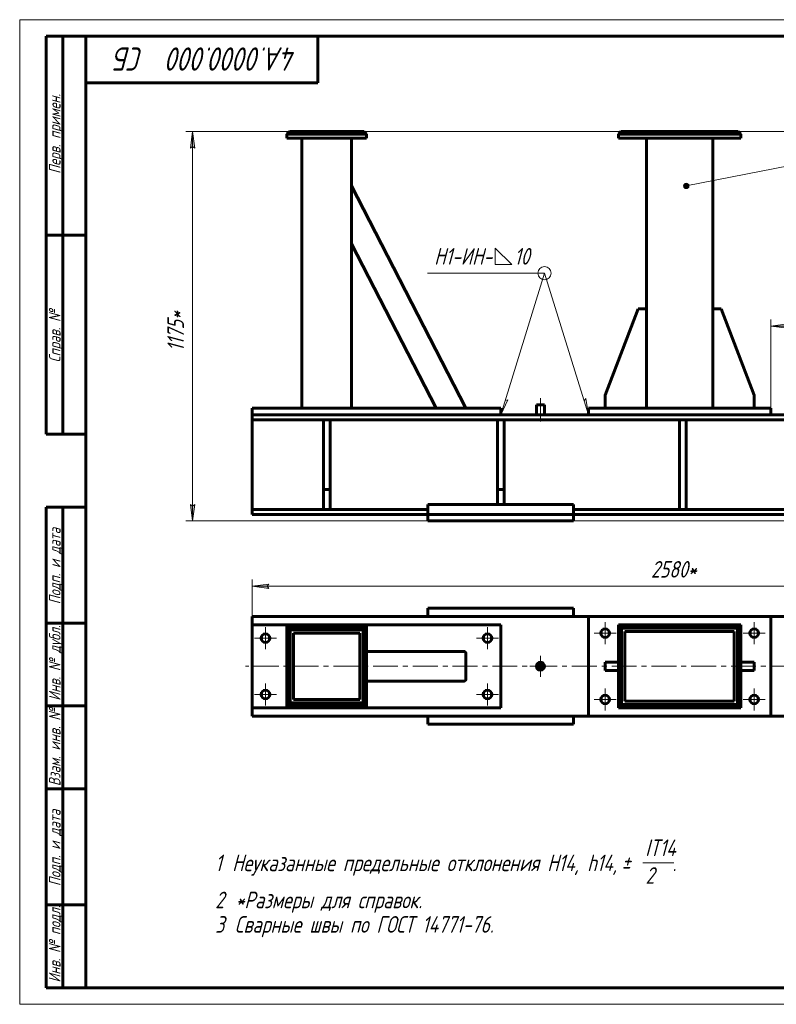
# Model space of a CAD drawing. Header units: millimetres. Extents: x 0 to 420, y 0 to 297.
# Tile 1 of 2: x 0 to 228, y 0 to 297. Entities that reach past the tile are written whole.
import ezdxf

# ---------------------------------------------------------------- set-up
doc = ezdxf.new("R2010")
doc.units = ezdxf.units.MM
for name, pattern in [('K5LT_AXLED', [12, 7.5, -1.5, 1.5, -1.5]), ('K5LT_BASIC', [0]), ('K5LT_THIN', [0])]:
    doc.linetypes.add(name, pattern=pattern)
doc.layers.add('Системный слой', color=7, linetype='Continuous')
doc.layers.add('Системный слой (1)', color=7, linetype='Continuous', true_color=0x6c6c6c)
doc.styles.add('KDIMTEXTSTYLE', font='GOST_AU.SHX', dxfattribs={"width": 0.96, "oblique": 15, "height": 5})
doc.styles.add('KTEXTSTYLE', font='GOST_AU.SHX', dxfattribs={"width": 0.96, "height": 5})
doc.dimstyles.new('KDIMSTYLE (0.10)', dxfattribs={"dimtxt": 5, "dimasz": 1, "dimexe": 2, "dimexo": 0, "dimgap": 1, "dimtad": 1, "dimlfac": 10, "dimtxsty": 'KDIMTEXTSTYLE', "dimsah": 1, "dimcen": 0, "dimdle": 1, "dimadec": 0, "dimazin": 0, "dimtfac": 0.667, "dimtmove": 0, "dimatfit": 3, "dimfxl": 1, "dimtvp": 1, "dimtolj": 1, "dimtzin": 0, "dimarcsym": 0})

# ---------------------------------------------------------------- blocks, each defined once
blk = doc.blocks.new('U0')
at = {"layer": 'Системный слой (1)', "color": 150, "linetype": 'K5LT_BASIC', "lineweight": 60, "true_color": 0x0080ff}
for p, q in [((123.16, 147.79), (70.16, 147.79)), ((283.66, 147.79), (167.16, 147.79)), ((328.16, 147.79), (327.66, 147.79))]:
    blk.add_line(p, q, dxfattribs=at)
blk = doc.blocks.new('U1')
at = {"layer": 'Системный слой (1)', "color": 150, "linetype": 'K5LT_BASIC', "lineweight": 60, "true_color": 0x0080ff}
for p, q in [((123.16, 149.29), (70.16, 149.29)), ((283.66, 149.29), (167.16, 149.29)), ((328.16, 149.29), (327.66, 149.29))]:
    blk.add_line(p, q, dxfattribs=at)
blk = doc.blocks.new('D0')
at = {"layer": 'Системный слой (1)'}
for points in [[(52.82, 258.29), (52.16, 263.29), (51.51, 258.29), (52.16, 258.79)], [(52.16, 145.79), (52.82, 150.79), (52.16, 150.29), (51.51, 150.79)]]:
    blk.add_hatch(color=7, dxfattribs=at).paths.add_polyline_path(points)
at = {"layer": 'Системный слой (1)', "color": 7, "linetype": 'K5LT_THIN', "lineweight": 18}
for p, q in [((294.46, 263.29), (50.16, 263.29)), ((51.51, 258.29), (52.16, 263.29)), ((52.16, 263.29), (52.82, 258.29)), ((52.16, 258.79), (51.51, 258.29)), ((52.82, 258.29), (52.16, 258.79)), ((52.16, 145.79), (51.51, 150.79)), ((51.51, 150.79), (52.16, 150.29)), ((52.16, 150.29), (52.82, 150.79)), ((52.82, 150.79), (52.16, 145.79)), ((283.66, 145.79), (50.16, 145.79))]:
    blk.add_line(p, q, dxfattribs=at)
blk.add_wipeout([(51.16, 196.95), (43.78, 196.95), (43.78, 211.52), (51.16, 211.52)]).dxf.layer = 'Системный слой (1)'
blk.add_line((52.16, 263.29), (52.16, 145.79), dxfattribs=at)
at = {"layer": 'Системный слой (1)', "color": 7, "insert": (44.58, 196.95), "char_height": 5, "attachment_point": 1, "rotation": 90, "style": 'KTEXTSTYLE'}
blk.add_mtext('\\H5.0;\\W1.000;\\Q15;\\Q15;\\W0.965;1175*', dxfattribs=at)
blk = doc.blocks.new('KDIMARROW_01')
at = {"layer": 'Системный слой'}
blk.add_hatch(color=0, dxfattribs=at).paths.add_polyline_path([(0, 0), (-5, 0.66), (-4.5, 0), (-5, -0.66)])
at = {"layer": 'Системный слой', "color": 0, "linetype": 'K5LT_THIN', "lineweight": 18}
for p, q in [((-4.5, 0), (-5, 0.66)), ((-5, 0.66), (0, 0)), ((0, 0), (-5, -0.66)), ((-5, -0.66), (-4.5, 0)), ((0, 0), (-1, 0))]:
    blk.add_line(p, q, dxfattribs=at)
blk = doc.blocks.new('D1')
at = {"layer": 'Системный слой (1)'}
for points in [[(231.66, 203.91), (231.16, 204.57), (231.66, 205.23), (226.66, 204.57)], [(248.16, 203.91), (253.16, 204.57), (248.16, 205.23), (248.66, 204.57)]]:
    blk.add_hatch(color=7, dxfattribs=at).paths.add_polyline_path(points)
at = {"layer": 'Системный слой (1)', "color": 7, "linetype": 'K5LT_THIN', "lineweight": 18}
for p, q in [((226.66, 179.79), (226.66, 206.57)), ((226.66, 204.57), (231.66, 205.23)), ((231.66, 205.23), (231.16, 204.57)), ((248.66, 204.57), (248.16, 205.23)), ((248.16, 205.23), (253.16, 204.57)), ((253.16, 179.79), (253.16, 206.57)), ((231.66, 203.91), (226.66, 204.57)), ((231.16, 204.57), (231.66, 203.91)), ((253.16, 204.57), (248.16, 203.91)), ((248.16, 203.91), (248.66, 204.57))]:
    blk.add_line(p, q, dxfattribs=at)
blk.add_wipeout([(234.37, 205.57), (234.37, 212.95), (245.01, 212.95), (245.01, 205.57)]).dxf.layer = 'Системный слой (1)'
blk.add_line((253.16, 204.57), (226.66, 204.57), dxfattribs=at)
at = {"layer": 'Системный слой (1)', "color": 7, "insert": (234.37, 212.16), "char_height": 5, "attachment_point": 1, "style": 'KTEXTSTYLE'}
blk.add_mtext('\\H5.0;\\W1.000;\\Q15;\\Q15;\\W0.965;265', dxfattribs=at)
blk = doc.blocks.new('U4')
at = {"layer": 'Системный слой (1)'}
blk.add_hatch(color=7, dxfattribs=at).paths.add_polyline_path([(201.96, 246.84), (201.88, 247.19), (201.66, 247.46), (201.34, 247.62), (200.98, 247.62), (200.66, 247.47), (200.44, 247.19), (200.36, 246.84), (200.44, 246.5), (200.66, 246.22), (200.97, 246.06), (201.33, 246.06), (201.65, 246.21), (201.88, 246.49), (201.96, 246.83)])
at = {"layer": 'Системный слой (1)', "color": 7, "linetype": 'K5LT_THIN', "lineweight": 18}
for q in [(201.16, 246.84), (243.48, 253.04)]:
    blk.add_line((232.49, 253.04), q, dxfattribs=at)
blk.add_arc((201.16, 246.84), 0.8, 0, 360, dxfattribs=at)
at = {"layer": 'Системный слой (1)', "color": 7, "insert": (234.49, 261.04), "char_height": 7, "attachment_point": 1, "style": 'KTEXTSTYLE'}
blk.add_mtext('\\H5.0;\\W1.000;\\Q15;\\Q15;\\W0.965;\\H7.00;{\\c16711680;2}', dxfattribs=at)
blk = doc.blocks.new('U6')
at = {"layer": 'Системный слой (1)', "color": 7, "linetype": 'K5LT_THIN', "lineweight": 18}
for p, q in [((143.53, 223.12), (143.53, 228.12)), ((143.53, 228.12), (148.53, 223.12)), ((148.53, 223.12), (143.53, 223.12)), ((158.36, 220.54), (123.08, 220.54)), ((158.36, 220.54), (145.16, 177.79)), ((158.36, 220.54), (171.66, 177.79)), ((145.16, 177.79), (147.26, 182.37)), ((147.26, 182.37), (146.49, 182.09)), ((170.8, 182.76), (170.32, 182.08)), ((171.66, 177.79), (170.8, 182.76))]:
    blk.add_line(p, q, dxfattribs=at)
blk.add_arc((158.36, 220.54), 2, 0, 360, dxfattribs=at)
at = {"layer": 'Системный слой (1)', "color": 7, "char_height": 5, "attachment_point": 1, "style": 'KTEXTSTYLE'}
for s, insert in [('\\H5.0;\\W1.000;\\Q15;\\Q15;\\W0.965;Н1-ИН-', (125.08, 228.12)), ('\\H5.0;\\W1.000;\\Q15;\\Q15;\\W0.965;10', (149.25, 228.12))]:
    blk.add_mtext(s, dxfattribs=dict(at, insert=insert))
blk = doc.blocks.new('U5')
at = {"layer": 'Системный слой (1)'}
blk.add_blockref('U6', (0, 0), dxfattribs=at)
blk = doc.blocks.new('U14')
at = {"layer": 'Системный слой (1)', "color": 150, "linetype": 'K5LT_BASIC', "lineweight": 60, "true_color": 0x0080ff}
for p, q in [((171.66, 116.96), (70.16, 116.96)), ((328.16, 116.96), (226.66, 116.96))]:
    blk.add_line(p, q, dxfattribs=at)
blk = doc.blocks.new('U16')
at = {"layer": 'Системный слой (1)', "color": 150, "linetype": 'K5LT_BASIC', "lineweight": 60, "true_color": 0x0080ff}
for p, q in [((171.66, 86.96), (70.16, 86.96)), ((328.16, 86.96), (226.66, 86.96))]:
    blk.add_line(p, q, dxfattribs=at)
blk = doc.blocks.new('U17')
at = {"layer": 'Системный слой (1)', "color": 150, "linetype": 'K5LT_BASIC', "lineweight": 60, "true_color": 0x0080ff}
for p, q in [((70.16, 116.96), (70.16, 114.46)), ((70.16, 89.46), (70.16, 86.96))]:
    blk.add_line(p, q, dxfattribs=at)
blk = doc.blocks.new('D3')
at = {"layer": 'Системный слой (1)'}
for points in [[(75.16, 125.47), (74.66, 126.12), (75.16, 126.78), (70.16, 126.12)], [(323.16, 125.47), (328.16, 126.12), (323.16, 126.78), (323.66, 126.12)]]:
    blk.add_hatch(color=7, dxfattribs=at).paths.add_polyline_path(points)
at = {"layer": 'Системный слой (1)', "color": 7, "linetype": 'K5LT_THIN', "lineweight": 18}
for p, q in [((70.16, 114.46), (70.16, 128.12)), ((328.16, 114.46), (328.16, 128.12)), ((70.16, 126.12), (75.16, 126.78)), ((75.16, 125.47), (70.16, 126.12)), ((75.16, 126.78), (74.66, 126.12)), ((74.66, 126.12), (75.16, 125.47)), ((323.66, 126.12), (323.16, 126.78)), ((323.16, 126.78), (328.16, 126.12)), ((328.16, 126.12), (323.16, 125.47)), ((323.16, 125.47), (323.66, 126.12))]:
    blk.add_line(p, q, dxfattribs=at)
blk.add_wipeout([(190.51, 127.12), (190.51, 134.51), (207.12, 134.51), (207.12, 127.12)]).dxf.layer = 'Системный слой (1)'
blk.add_line((70.16, 126.12), (328.16, 126.12), dxfattribs=at)
at = {"layer": 'Системный слой (1)', "color": 7, "insert": (190.51, 133.71), "char_height": 5, "attachment_point": 1, "style": 'KTEXTSTYLE'}
blk.add_mtext('\\H5.0;\\W1.000;\\Q15;\\Q15;\\W0.965;2580*', dxfattribs=at)
blk = doc.blocks.new('U18')
at = {"layer": 'Системный слой (1)', "color": 30, "linetype": 'K5LT_AXLED', "lineweight": 18, "true_color": 0xff8000}
for q in [(74.16, 96.76), (70.86, 93.46), (77.46, 93.46), (74.16, 90.16)]:
    blk.add_line((74.16, 93.46), q, dxfattribs=at)
blk = doc.blocks.new('U19')
at = {"layer": 'Системный слой (1)', "color": 30, "linetype": 'K5LT_AXLED', "lineweight": 18, "true_color": 0xff8000}
for q in [(74.16, 113.76), (70.86, 110.46), (77.46, 110.46), (74.16, 107.16)]:
    blk.add_line((74.16, 110.46), q, dxfattribs=at)
blk = doc.blocks.new('U20')
at = {"layer": 'Системный слой (1)', "color": 30, "linetype": 'K5LT_AXLED', "lineweight": 18, "true_color": 0xff8000}
for q in [(141.16, 96.76), (137.86, 93.46), (144.46, 93.46), (141.16, 90.16)]:
    blk.add_line((141.16, 93.46), q, dxfattribs=at)
blk = doc.blocks.new('U21')
at = {"layer": 'Системный слой (1)', "color": 30, "linetype": 'K5LT_AXLED', "lineweight": 18, "true_color": 0xff8000}
for q in [(141.16, 113.76), (137.86, 110.46), (144.46, 110.46), (141.16, 107.16)]:
    blk.add_line((141.16, 110.46), q, dxfattribs=at)
blk = doc.blocks.new('U22')
at = {"layer": 'Системный слой (1)', "color": 30, "linetype": 'K5LT_AXLED', "lineweight": 18, "true_color": 0xff8000}
for q in [(157.16, 105.16), (153.96, 101.96), (160.36, 101.96), (157.16, 98.76)]:
    blk.add_line((157.16, 101.96), q, dxfattribs=at)
blk = doc.blocks.new('U23')
at = {"layer": 'Системный слой (1)', "color": 30, "linetype": 'K5LT_AXLED', "lineweight": 18, "true_color": 0xff8000}
for q in [(176.66, 95.26), (173.36, 91.96), (179.96, 91.96), (176.66, 88.66)]:
    blk.add_line((176.66, 91.96), q, dxfattribs=at)
blk = doc.blocks.new('U24')
at = {"layer": 'Системный слой (1)', "color": 30, "linetype": 'K5LT_AXLED', "lineweight": 18, "true_color": 0xff8000}
for q in [(176.66, 115.26), (173.36, 111.96), (179.96, 111.96), (176.66, 108.66)]:
    blk.add_line((176.66, 111.96), q, dxfattribs=at)
blk = doc.blocks.new('U25')
at = {"layer": 'Системный слой (1)', "color": 30, "linetype": 'K5LT_AXLED', "lineweight": 18, "true_color": 0xff8000}
for q in [(221.66, 95.26), (218.36, 91.96), (224.96, 91.96), (221.66, 88.66)]:
    blk.add_line((221.66, 91.96), q, dxfattribs=at)
blk = doc.blocks.new('U26')
at = {"layer": 'Системный слой (1)', "color": 30, "linetype": 'K5LT_AXLED', "lineweight": 18, "true_color": 0xff8000}
for q in [(221.66, 115.26), (218.36, 111.96), (224.96, 111.96), (221.66, 108.66)]:
    blk.add_line((221.66, 111.96), q, dxfattribs=at)
blk = doc.blocks.new('U32')
at = {"color": 7, "linetype": 'K5LT_THIN', "lineweight": 18}
for p, q in [((0, 0), (0, 297)), ((0, 297), (420, 297)), ((420, 0), (0, 0))]:
    blk.add_line(p, q, dxfattribs=at)
at = {"color": 150, "linetype": 'K5LT_BASIC', "lineweight": 60, "true_color": 0x0080ff}
for p, q in [((8, 172), (8, 292)), ((20, 292), (8, 292)), ((13, 172), (13, 292)), ((20, 5), (20, 292)), ((20, 292), (415, 292)), ((90, 292), (90, 278)), ((90, 278), (20, 278)), ((20, 232), (8, 232)), ((20, 172), (8, 172)), ((8, 5), (8, 150)), ((20, 150), (8, 150)), ((13, 5), (13, 150)), ((20, 115), (8, 115)), ((20, 90), (8, 90)), ((20, 65), (8, 65)), ((20, 30), (8, 30)), ((20, 5), (8, 5)), ((415, 5), (20, 5))]:
    blk.add_line(p, q, dxfattribs=at)
at = {"color": 7, "attachment_point": 1, "style": 'KTEXTSTYLE'}
for s, insert, char_height, rotation in [('\\H5.0;\\W1.000;\\Q15;\\Q15;\\W0.965;\\H7.00;СБ', (37.29, 281.64), 7, 180), ('\\H5.0;\\W1.000;\\Q15;\\Q15;\\W0.965;\\H7.00;4А.0000.000', (83.59, 281.64), 7, 180), ('\\H5.0;\\W1.000;\\Q15;\\Q15;\\W0.965;\\H3.50;Перв. примен.', (8.82, 250.52), 3.5, 90), ('\\H5.0;\\W1.000;\\Q15;\\Q15;\\W0.965;\\H7.00; ', (40.25, 281.64), 7, 180), ('\\H5.0;\\W1.000;\\Q15;\\Q15;\\W0.965;\\H3.50;Справ. №', (8.82, 193.63), 3.5, 90), ('\\H5.0;\\W1.000;\\Q15;\\Q15;\\W0.965;\\H3.50;Подп. и дата', (8.82, 120.66), 3.5, 90), ('\\H5.0;\\W1.000;\\Q15;\\Q15;\\W0.965;\\H3.50;Инв. № дубл.', (8.82, 91.57), 3.5, 90), ('\\H5.0;\\W1.000;\\Q15;\\Q15;\\W0.965;\\H3.50;Взам. инв. №', (8.82, 65.8), 3.5, 90), ('\\H5.0;\\W1.000;\\Q15;\\Q15;\\W0.965;\\H3.50;Подп. и дата', (8.82, 35.66), 3.5, 90), ('\\H5.0;\\W1.000;\\Q15;\\Q15;\\W0.965;\\H3.50;Инв. № подл.', (8.82, 6.57), 3.5, 90)]:
    blk.add_mtext(s, dxfattribs=dict(at, insert=insert, char_height=char_height, rotation=rotation))
blk = doc.blocks.new('U33')
at = {"color": 7, "linetype": 'K5LT_THIN', "lineweight": 18}
blk.add_line((188.03, 42.65), (197.42, 42.65), dxfattribs=at)
at = {"color": 7, "char_height": 5, "attachment_point": 1, "style": 'KTEXTSTYLE'}
for s, insert in [('\\H5.0;\\W1.000;\\Q15;\\Q15;\\W0.965;IT14', (188.79, 49.73)), ('\\H5.0;\\W1.000;\\Q15;\\Q15;\\W0.965;1', (59, 45.15)), ('\\H5.0;\\W1.000;\\Q15;\\Q15;\\W0.965;Неуказанные предельные отклонения H14, h14, ', (64.12, 45.15)), ('\\H5.0;\\W1.000;\\Q15;\\Q15;\\W0.965;±', (181.59, 45.15)), ('\\H5.0;\\W1.000;\\Q15;\\Q15;\\W0.965; ', (184.5, 45.15)), ('\\H5.0;\\W1.000;\\Q15;\\Q15;\\W0.965;2', (188.85, 41.35)), ('\\H5.0;\\W1.000;\\Q15;\\Q15;\\W0.965;.', (197.01, 45.15)), ('\\H5.0;\\W1.000;\\Q15;\\Q15;\\W0.965;2', (59, 33.97)), ('\\H5.0;\\W1.000;\\Q15;\\Q15;\\W0.965;*Размеры для справок.', (65.17, 33.97)), ('\\H5.0;\\W1.000;\\Q15;\\Q15;\\W0.965;3', (59, 26.59)), ('\\H5.0;\\W1.000;\\Q15;\\Q15;\\W0.965;Сварные швы по ГОСТ 14771-76.', (64.91, 26.59))]:
    blk.add_mtext(s, dxfattribs=dict(at, insert=insert))

msp = doc.modelspace()

# ---------------------------------------------------------------- linework, layer by layer
at = {"layer": 'Системный слой (1)', "color": 150, "linetype": 'K5LT_BASIC', "lineweight": 60, "true_color": 0x0080ff}
for p, q in [((80.6581, 262.4875), (81.4581, 263.2875)), ((80.6581, 262.4875), (80.6581, 261.2875)), ((104.6581, 262.4875), (80.6581, 262.4875)), ((81.4581, 263.2875), (103.8581, 263.2875)), ((103.8581, 263.2875), (104.6581, 262.4875)), ((104.6581, 262.4875), (104.6581, 261.2875)), ((180.6581, 262.4875), (181.4581, 263.2875)), ((180.6581, 262.4875), (180.6581, 261.2875)), ((217.6581, 262.4875), (180.6581, 262.4875)), ((181.4581, 263.2875), (216.8581, 263.2875)), ((216.8581, 263.2875), (217.6581, 262.4875)), ((217.6581, 262.4875), (217.6581, 261.2875)), ((80.6581, 261.2875), (104.6581, 261.2875)), ((85.1581, 261.2875), (85.1581, 179.7875)), ((100.1581, 261.2875), (100.1581, 179.7875)), ((180.6581, 261.2875), (217.6581, 261.2875)), ((189.1581, 261.2875), (189.1581, 179.7875)), ((209.1581, 261.2875), (209.1581, 179.7875)), ((134.6421, 179.7875), (100.1581, 246.8398)), ((125.6461, 179.7875), (100.1581, 229.3476)), ((186.6581, 209.7875), (176.6581, 183.7875)), ((189.1581, 209.7875), (186.6581, 209.7875)), ((209.1581, 209.7875), (211.6581, 209.7875)), ((211.6581, 209.7875), (221.6581, 183.7875)), ((176.6581, 183.7875), (176.6581, 179.7875)), ((221.6581, 183.7875), (221.6581, 179.7875)), ((70.1581, 179.7875), (145.1581, 179.7875)), ((70.1581, 179.7875), (70.1581, 177.7875)), ((145.1581, 179.7875), (145.1581, 177.7875)), ((155.9581, 180.7875), (155.9581, 177.7875)), ((155.9581, 180.7875), (158.3581, 180.7875)), ((158.3581, 180.7875), (158.3581, 177.7875)), ((171.6581, 179.7875), (171.6581, 177.7875)), ((171.6581, 179.7875), (226.6581, 179.7875)), ((226.6581, 179.7875), (226.6581, 177.7875)), ((70.1581, 177.7875), (70.1581, 176.2875)), ((328.1581, 177.7875), (70.1581, 177.7875)), ((70.1581, 176.2875), (70.1581, 174.4875)), ((328.1581, 176.2875), (70.1581, 176.2875)), ((91.6581, 155.2875), (91.6581, 176.2875)), ((93.6581, 155.2875), (93.6581, 176.2875)), ((144.1581, 155.2875), (144.1581, 176.2875)), ((146.1581, 155.2875), (146.1581, 176.2875)), ((171.6581, 177.7875), (226.6581, 177.7875)), ((199.1581, 176.2875), (201.1581, 176.2875)), ((199.1581, 149.2875), (199.1581, 176.2875)), ((201.1581, 149.2875), (201.1581, 176.2875)), ((70.1581, 174.4875), (70.1581, 151.0875)), ((91.6581, 149.2875), (91.6581, 155.2875)), ((91.6581, 155.2875), (93.6581, 155.2875)), ((93.6581, 149.2875), (93.6581, 155.2875)), ((144.1581, 150.7875), (144.1581, 155.2875)), ((144.1581, 155.2875), (146.1581, 155.2875)), ((146.1581, 150.7875), (146.1581, 155.2875)), ((70.1581, 151.0875), (70.1581, 149.2875)), ((70.1581, 149.2875), (70.1581, 147.7875)), ((91.6581, 149.2875), (93.6581, 149.2875)), ((123.1581, 147.7875), (123.1581, 150.7875)), ((167.1581, 150.7875), (123.1581, 150.7875)), ((167.1581, 147.7875), (167.1581, 150.7875)), ((199.1581, 149.2875), (201.1581, 149.2875)), ((167.1581, 147.7875), (123.1581, 147.7875)), ((123.1581, 147.7875), (167.1581, 147.7875)), ((123.1581, 147.7875), (123.1581, 145.7875)), ((123.1581, 145.7875), (167.1581, 145.7875)), ((167.1581, 147.7875), (167.1581, 145.7875)), ((123.1581, 119.4615), (123.1581, 116.9615)), ((123.1581, 119.4615), (167.1581, 119.4615)), ((167.1581, 119.4615), (167.1581, 116.9615)), ((171.6581, 116.9615), (171.6581, 86.9615)), ((226.6581, 116.9615), (171.6581, 116.9615)), ((226.6581, 86.9615), (226.6581, 116.9615)), ((145.1581, 114.4615), (70.1581, 114.4615)), ((70.1581, 114.4615), (70.1581, 89.4615)), ((80.6581, 113.9615), (81.4581, 113.1615)), ((80.6581, 113.9615), (104.6581, 113.9615)), ((80.6581, 89.9615), (80.6581, 113.9615)), ((81.4581, 113.1615), (81.4581, 90.7615)), ((103.8581, 113.1615), (81.4581, 113.1615)), ((103.6581, 112.9615), (81.6581, 112.9615)), ((81.6581, 112.9615), (81.6581, 90.9615)), ((103.6581, 90.9615), (103.6581, 112.9615)), ((103.8581, 113.1615), (104.6581, 113.9615)), ((103.8581, 90.7615), (103.8581, 113.1615)), ((104.6581, 113.9615), (104.6581, 89.9615)), ((145.1581, 89.4615), (145.1581, 114.4615)), ((180.6581, 114.4615), (181.4581, 113.6615)), ((180.6581, 114.4615), (217.6581, 114.4615)), ((180.6581, 89.4615), (180.6581, 114.4615)), ((181.4581, 113.6615), (181.4581, 90.2615)), ((216.8581, 113.6615), (181.4581, 113.6615)), ((216.6581, 113.4615), (181.6581, 113.4615)), ((181.6581, 113.4615), (181.6581, 90.4615)), ((216.6581, 90.4615), (216.6581, 113.4615)), ((216.8581, 113.6615), (217.6581, 114.4615)), ((216.8581, 90.2615), (216.8581, 113.6615)), ((217.6581, 114.4615), (217.6581, 89.4615)), ((102.6581, 111.9615), (82.6581, 111.9615)), ((82.6581, 111.9615), (82.6581, 91.9615)), ((102.6581, 91.9615), (102.6581, 111.9615)), ((215.6581, 112.4615), (182.6581, 112.4615)), ((182.6581, 112.4615), (182.6581, 91.4615)), ((215.6581, 91.4615), (215.6581, 112.4615)), ((133.9674, 106.4615), (104.6581, 106.4615)), ((134.6421, 105.8615), (134.6421, 98.0615)), ((180.6581, 103.2115), (176.6581, 103.2115)), ((176.6581, 100.7115), (176.6581, 103.2115)), ((217.6581, 103.2115), (221.6581, 103.2115)), ((221.6581, 103.2115), (221.6581, 100.7115)), ((180.6581, 100.7115), (176.6581, 100.7115)), ((217.6581, 100.7115), (221.6581, 100.7115)), ((133.9674, 97.4615), (104.6581, 97.4615)), ((70.1581, 89.4615), (145.1581, 89.4615)), ((80.6581, 89.9615), (81.4581, 90.7615)), ((104.6581, 89.9615), (80.6581, 89.9615)), ((81.4581, 90.7615), (103.8581, 90.7615)), ((81.6581, 90.9615), (103.6581, 90.9615)), ((82.6581, 91.9615), (102.6581, 91.9615)), ((103.8581, 90.7615), (104.6581, 89.9615)), ((180.6581, 89.4615), (181.4581, 90.2615)), ((217.6581, 89.4615), (180.6581, 89.4615)), ((181.4581, 90.2615), (216.8581, 90.2615)), ((181.6581, 90.4615), (216.6581, 90.4615)), ((182.6581, 91.4615), (215.6581, 91.4615)), ((216.8581, 90.2615), (217.6581, 89.4615)), ((123.1581, 84.4615), (123.1581, 86.9615)), ((167.1581, 84.4615), (167.1581, 86.9615)), ((171.6581, 86.9615), (226.6581, 86.9615)), ((167.1581, 84.4615), (123.1581, 84.4615))]:
    msp.add_line(p, q, dxfattribs=at)
at = {"layer": 'Системный слой (1)', "color": 30, "linetype": 'K5LT_AXLED', "lineweight": 18, "true_color": 0xff8000}
msp.add_line((330.1581, 101.9615), (68.1581, 101.9615), dxfattribs=at)
at = {"layer": 'Системный слой (1)', "color": 150, "linetype": 'K5LT_BASIC', "lineweight": 60, "true_color": 0x0080ff}
for centre, radius in [((74.1581, 110.4615), 1.3), ((141.1581, 110.4615), 1.3), ((157.1581, 101.9615), 1.2), ((157.1581, 101.9615), 0.6), ((74.1581, 93.4615), 1.3), ((141.1581, 93.4615), 1.3), ((176.6581, 91.9615), 1.3), ((221.6581, 91.9615), 1.3)]:
    msp.add_circle(centre, radius, dxfattribs=at)
for points in [[(134.6421, 105.8615), (134.6421, 106.213), (134.3626, 106.4615), (133.9674, 106.4615)], [(133.9674, 97.4615), (134.3626, 97.4615), (134.6421, 97.71), (134.6421, 98.0615)]]:
    msp.add_rational_spline(points, [1, 0.804737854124, 0.804737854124, 1], degree=3, dxfattribs=at)

# ---------------------------------------------------------------- block references
msp.add_blockref('U33', (0, 0))
at = {"layer": 'Системный слой (1)'}
for name in ['U1', 'U0', 'U14', 'U17', 'U22', 'U18', 'U20', 'U23', 'U25', 'U16']:
    msp.add_blockref(name, (0, 0), dxfattribs=at)

# ---------------------------------------------------------------- next in the draw order: dimensions: what is measured, and where the dimension line sits
at = {"layer": 'Системный слой (1)', "color": 7}
dim = msp.add_linear_dim(base=(52.1648, 263.2875), p1=(283.6581, 145.7875), p2=(294.4581, 263.2875), angle=90, dimstyle='KDIMSTYLE (0.10)', override={"dimexo": 0, "dimpost": '\\H5.0;\\W0.965;\\Q15;<>\\H5.0;\\W0.965;\\Q15;\\Q15;*', "dimblk1": 'KDIMARROW_01', "dimblk2": 'KDIMARROW_01', "dimse1": 0, "dimse2": 0, "dimclrt": 7, "dimtol": 1, "dimtp": 0, "dimtm": 0, "dimtdec": 5, "dimtolj": 1}, dxfattribs=at)
dim.commit()
dim.dimension.update_dxf_attribs({"geometry": 'D0', "text_midpoint": (52.1648, 204.5375), "dimtype": 160})
dim = msp.add_linear_dim(base=(70.1581, 126.1244), p1=(328.1581, 114.4615), p2=(70.1581, 114.4615), dimstyle='KDIMSTYLE (0.10)', override={"dimexo": 0, "dimpost": '\\H5.0;\\W0.965;\\Q15;<>\\H5.0;\\W0.965;\\Q15;\\Q15;*', "dimblk1": 'KDIMARROW_01', "dimblk2": 'KDIMARROW_01', "dimse1": 0, "dimse2": 0, "dimclrt": 7, "dimtol": 1, "dimtp": 0, "dimtm": 0, "dimtdec": 5, "dimtolj": 1}, dxfattribs=at)
dim.commit()
dim.dimension.update_dxf_attribs({"geometry": 'D3', "text_midpoint": (199.1581, 126.1244), "dimtype": 160})

# ---------------------------------------------------------------- next in the draw order: linework, layer by layer
at = {"layer": 'Системный слой (1)', "color": 30, "linetype": 'K5LT_AXLED', "lineweight": 18, "true_color": 0xff8000}
msp.add_line((157.1581, 182.7875), (157.1581, 175.7875), dxfattribs=at)
at = {"layer": 'Системный слой (1)', "color": 150, "linetype": 'K5LT_BASIC', "lineweight": 60, "true_color": 0x0080ff}
for centre in [(176.6581, 111.9615), (221.6581, 111.9615)]:
    msp.add_circle(centre, 1.3, dxfattribs=at)

# ---------------------------------------------------------------- next in the draw order: block references
at = {"layer": 'Системный слой (1)'}
for name in ['U4', 'U5', 'U19', 'U21', 'U24', 'U26']:
    msp.add_blockref(name, (0, 0), dxfattribs=at)

# ---------------------------------------------------------------- next in the draw order: dimensions: what is measured, and where the dimension line sits
at = {"layer": 'Системный слой (1)', "color": 7}
dim = msp.add_linear_dim(base=(253.1581, 204.5676), p1=(226.6581, 179.7875), p2=(253.1581, 179.7875), dimstyle='KDIMSTYLE (0.10)', override={"dimexo": 0, "dimpost": '\\H5.0;\\W0.965;\\Q15;<>', "dimblk1": 'KDIMARROW_01', "dimblk2": 'KDIMARROW_01', "dimse1": 0, "dimse2": 0, "dimclrt": 7, "dimtol": 1, "dimtp": 0, "dimtm": 0, "dimtdec": 5, "dimtolj": 1}, dxfattribs=at)
dim.commit()
dim.dimension.update_dxf_attribs({"geometry": 'D1', "text_midpoint": (239.9081, 204.5676), "dimtype": 160})

# ---------------------------------------------------------------- next in the draw order: block references
msp.add_blockref('U32', (0, 0))

doc.saveas('drawing.dxf')
